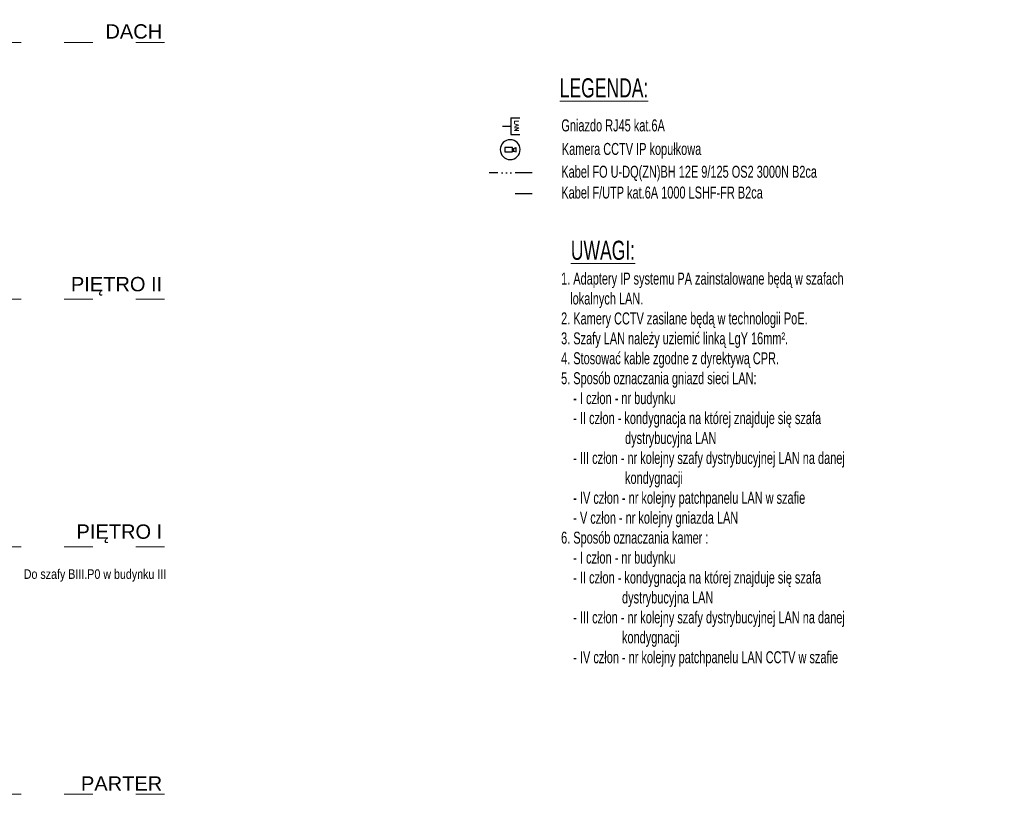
# Model space of a CAD drawing. Header units: millimetres. Extents: x 6741 to 12390, y -6034 to -4343.
# Tile 2 of 2: x 10330 to 12390, y -6034 to -4414. Entities that reach past the tile are written whole.
import ezdxf

# ---------------------------------------------------------------- set-up
doc = ezdxf.new("R2010")
doc.units = ezdxf.units.MM
doc.linetypes.add('ACAD_ISO03W100', pattern=[30, 12, -18])
doc.linetypes.add('ACAD_ISO14W100', pattern=[24, 12, -3, 0, -3, 0, -3, 0, -3])
for name, color, linetype, lineweight in [('$EL_Legenda', 7, 'Continuous', 20), ('.CCTV', 5, 'Continuous', 30), ('.LAN', 3, 'Continuous', 30), ('.LAN_opis_PEL', 7, 'Continuous', 15), ('.opis', 7, 'Continuous', 9)]:
    doc.layers.add(name, color=color, linetype=linetype, lineweight=lineweight)
doc.styles.add('EL', font='simplexp.shx')
doc.styles.get("Standard").update_dxf_attribs({"font": 'ARIALN.TTF', "width": 0.8})
doc.styles.add('style1', font='arial.ttf', dxfattribs={"height": 0.130173})

# ---------------------------------------------------------------- blocks, each defined once
blk = doc.blocks.new('Gniazda1')
at = {"color": 0, "linetype": 'Continuous'}
for p, q in [((-0.48, 0.96), (-0.48, 0.992)), ((-0.48, 0.48), (-0.48, 0.992)), ((0.48, 0.96), (0.48, 0.992)), ((0.48, 0.48), (0.48, 0.992)), ((-0.48, 0.48), (0.48, 0.48)), ((0, 0), (0, 0.48))]:
    blk.add_line(p, q, dxfattribs=at)
at = {"layer": '.LAN_opis_PEL', "linetype": 'Continuous', "insert": (-0.332, 0.952), "char_height": 0.256, "width": 0.85362, "attachment_point": 1, "style": 'EL'}
blk.add_mtext('LAN', dxfattribs=at)
blk = doc.blocks.new('kopulka')
at = {"color": 0, "lineweight": -2}
for p, q in [((-40.5, 101.2), (24.5, 101.1)), ((-40.5, 63.7), (-40.5, 101.2)), ((24.5, 101.1), (24.5, 63.7)), ((24.5, 93.9, 0), (31.2, 93.9, 0)), ((31.2, 93.9, 0), (55.5, 101.1)), ((31.2, 72, 0), (31.2, 93.9, 0)), ((55.5, 101.1), (55.5, 63.7)), ((24.5, 63.7), (-40.5, 63.7)), ((24.5, 72, 0), (31.2, 72, 0)), ((31.2, 72, 0), (55.5, 63.7))]:
    blk.add_line(p, q, dxfattribs=at)
blk.add_circle((4.9, 82.4), 82.6, dxfattribs=at)

msp = doc.modelspace()

# ---------------------------------------------------------------- linework, layer by layer
at = {"layer": '.LAN', "color": 1, "linetype": 'ACAD_ISO14W100', "ltscale": 3}
msp.add_lwpolyline([(11402.1, -4734.6), (11312.1, -4734.6)], dxfattribs=at)
at = {"layer": '.LAN', "linetype": 'ACAD_ISO03W100', "ltscale": 3}
msp.add_lwpolyline([(11402.1, -4778.1), (11312.1, -4778.1)], dxfattribs=at)
at = {"layer": '.opis', "color": 252, "linetype": 'ACAD_ISO03W100', "ltscale": 5}
for p, q in [((10632.8, -4461.8), (6741.5, -4461.8)), ((10632.8, -4998.9), (6741.5, -4998.9)), ((10632.8, -5516.4), (6741.5, -5516.4)), ((10632.7, -6034), (6741.5, -6034))]:
    msp.add_line(p, q, dxfattribs=at)

# ---------------------------------------------------------------- block references
at = {"layer": '.CCTV', "ltscale": 0.1, "xscale": -0.2519999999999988, "yscale": 0.252, "zscale": 0.2519999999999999, "rotation": 179.989186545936}
msp.add_blockref('kopulka', (11354.8, -4665.2), dxfattribs=at)
at = {"layer": '.LAN', "xscale": 36.576, "yscale": 36.576, "zscale": 36.576, "rotation": 270}
msp.add_blockref('Gniazda1', (11339.6, -4636.8), dxfattribs=at)

# ---------------------------------------------------------------- texts
at = {"layer": '$EL_Legenda', "width": 0.8}
msp.add_text('%%ULEGENDA:', height=40, dxfattribs=at).set_placement((11459.6, -4576.8))
at = {"layer": '$EL_Legenda', "lineweight": 20, "char_height": 25, "attachment_point": 1}
for s, insert, width in [('Gniazdo RJ45 kat.6A', (11463, -4622.8), 664.353), ('Kamera CCTV IP kopułkowa', (11464.1, -4672), 667.377), ('Kabel FO U-DQ(ZN)BH 12E 9/125 OS2 3000N B2ca', (11463, -4719.7), 1514.153), ('Kabel F/UTP kat.6A 1000 LSHF-FR B2ca', (11463, -4763.2), 884.345)]:
    msp.add_mtext(s, dxfattribs=dict(at, insert=insert, width=width))
at = {"layer": '$EL_Legenda', "color": 7, "lineweight": 20, "insert": (11462.5, -4876.4), "char_height": 50, "width": 1034.001, "attachment_point": 1}
msp.add_mtext('\\A1;\\pxql;{\\H0.8x;  \\LUWAGI:\\P\\l\\H0.625x;1. Adaptery IP systemu PA zainstalowane będą w szafach \\P   lokalnych LAN.\\P\\C256;2. Kamery CCTV zasilane będą w technologii PoE.\\P3. Szafy LAN należy uziemić linką LgY 16mm².\\P4\\C7;. Stosować kable zgodne z dyrektywą CPR.\\P5. Sposób oznaczania gniazd sieci LAN:\\P    - I człon - nr budynku\\P    - II człon - kondygnacja na której znajduje się szafa \\P                     dystrybucyjna LAN\\P    - III człon - nr kolejny szafy dystrybucyjnej LAN na danej \\P                     kondygnacji\\P    - IV człon - nr kolejny patchpanelu LAN w szafie\\P    - V człon - nr kolejny gniazda LAN\\P6. Sposób oznaczania kamer :\\P    - I człon - nr budynku\\P    - II człon - kondygnacja na której znajduje się szafa \\P                    dystrybucyjna LAN\\P    - III człon - nr kolejny szafy dystrybucyjnej LAN na danej \\P                    kondygnacji\\P    - IV człon - nr kolejny patchpanelu LAN CCTV w szafie}', dxfattribs=at)
at = {"layer": '.opis', "color": 252, "char_height": 30, "attachment_point": 9, "style": 'style1'}
for s, insert in [('DACH', (10628, -4454.2)), ('PIĘTRO II', (10628, -4991.3)), ('PIĘTRO I', (10628, -5508.8)), ('PARTER', (10628, -6026.4))]:
    msp.add_mtext(s, dxfattribs=dict(at, insert=insert))
at = {"layer": '.opis', "insert": (10338.4, -5563.5), "char_height": 20, "attachment_point": 1, "style": 'style1'}
msp.add_mtext('{\\W0.8;\\C7;Do szafy BIII.P0 w budynku III}', dxfattribs=at)

doc.saveas('drawing.dxf')
